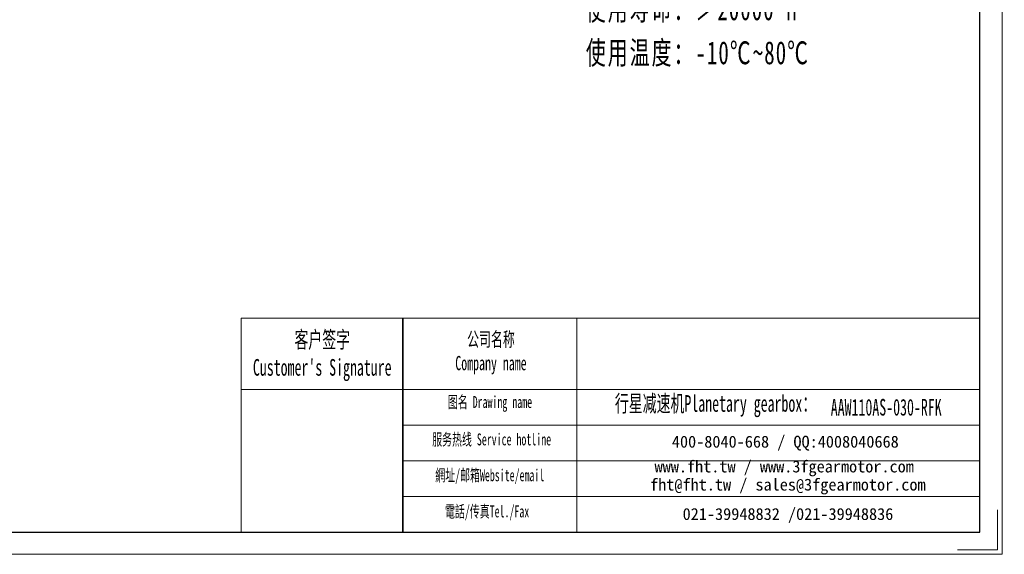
# Model space of a CAD drawing. Header units: millimetres. Extents: x -423 to 339, y -173 to 406.
# Tile 2 of 5: x -61 to 339, y -173 to 44. Entities that reach past the tile are written whole.
import ezdxf

# ---------------------------------------------------------------- set-up
doc = ezdxf.new("R2010")
doc.units = ezdxf.units.MM
doc.layers.get('0').update_dxf_attribs({"lineweight": 35})
for name, color, linetype, lineweight in [('7标注层', 4, 'Continuous', 18), ('SLD-0', 7, 'Continuous', 18), ('图框_外框线', 7, 'Continuous', 18), ('尺寸线层', 3, 'Continuous', 18)]:
    doc.layers.add(name, color=color, linetype=linetype, lineweight=lineweight)
doc.styles.add('SLDTEXTSTYLE4', font='txt', dxfattribs={"width": 0.611111})
doc.styles.add('标准', font='txt', dxfattribs={"width": 0.667})

msp = doc.modelspace()

# ---------------------------------------------------------------- linework, layer by layer
msp.add_line((94.7118, -76.9631), (94.7118, -163.9603))
at = {"layer": '7标注层', "color": 0}
msp.add_line((29.086, -76.9631), (29.086, -163.9454), dxfattribs=at)
at = {"layer": '图框_外框线'}
for p, q in [((29.086, -76.9631), (94.7118, -76.9631)), ((94.7118, -76.9631), (94.7118, -163.9454)), ((94.7118, -76.9631), (329.0148, -76.9631)), ((165.4192, -76.9631), (165.4192, -163.9454)), ((29.086, -105.9892), (94.7118, -105.9892)), ((94.7118, -105.9892), (329.0148, -105.9892)), ((94.7118, -120.5022), (329.0148, -120.5022)), ((94.7118, -135.0152), (329.0148, -135.0152)), ((94.7118, -149.5283), (329.0148, -149.5283))]:
    msp.add_line(p, q, dxfattribs=at)
at = {"layer": '图框_外框线', "color": 3}
msp.add_lwpolyline([(-423.0173, -173.006), (338.0754, -173.006), (338.0754, 365.1952), (-423.0173, 365.1952)], close=True, dxfattribs=at)
at = {"layer": '图框_外框线', "color": 3, "lineweight": 25}
msp.add_lwpolyline([(-377.7141, -163.9454), (329.0148, -163.9454), (329.0148, 356.1346), (-377.7141, 356.1346)], close=True, dxfattribs=at)
at = {"layer": '图框_外框线', "color": 3}
msp.add_lwpolyline([(336.2633, -154.8848), (336.2633, -171.1939), (319.9541, -171.1939)], dxfattribs=at)

# ---------------------------------------------------------------- texts
at = {"layer": 'SLD-0', "color": 1, "attachment_point": 2, "style": 'SLDTEXTSTYLE4'}
for s, insert, char_height, width in [("{\\fSimSun|b1|i0|c134|p2;客户签字\\PCustomer's Signature}", (62.012, -82.333), 6.772751, 84.25372), ('{\\fSimSun|b1|i0|c134|p2;公司名称\\PCompany name}', (130.5139, -82.6925), 5.805215, 75.15941), ('{\\fSimSun|b1|i0|c134|p2;图名 Drawing name}', (130.1171, -108.6644), 4.837679, 61.867553), ('{\\fSimSun|b1|i0|c134|p2;  \\H1.1667x;行星减速机Planetary gearbox\\fSimSun|b0|i0|c134|p2;：}', (219.3028, -108.2913), 5.805215, 91.302334), ('AAW110AS-030-RFK', (291.0237, -109.8326), 6.772751, 49.288559), ('{\\fSimSun|b1|i0|c134|p2;服务热线 Service hotline}', (130.8031, -123.8764), 4.837679, 68.926397), ('{\\fSimSun|b1|i0|c134|p2;網址/邮箱Website/email}', (130.0499, -138.4516), 4.837679, 71.745892), ('{\\fSimSun|b1|i0|c134|p2;電話/传真Tel./Fax}', (128.966, -153.1404), 4.837679, 72.608785)]:
    msp.add_mtext(s, dxfattribs=dict(at, insert=insert, char_height=char_height, width=width))
at = {"layer": 'SLD-0', "color": 1, "char_height": 4.837679, "attachment_point": 2}
for s, insert, width in [('{\\fSimSun|b1|i0|c134|p2;400-8040-668 / QQ:4008040668}', (250.0538, -124.8008), 140.851011), ('{\\fSimSun|b1|i0|c134|p2;www.fht.tw / www.3fgearmotor.com }', (249.6077, -134.877), 141.00957), ('{\\fSimSun|b1|i0|c134|p2;fht@fht.tw / sales@3fgearmotor.com }', (251.082, -142.2435), 141.00957), ('{\\fSimSun|b1|i0|c134|p2;021-39948832 /021-39948836 }', (251.1326, -154.1981), 107.671474)]:
    msp.add_mtext(s, dxfattribs=dict(at, insert=insert, width=width))
at = {"layer": '尺寸线层', "insert": (169.0466, 196.6137), "char_height": 6.53184, "width": 126.175982, "attachment_point": 1, "line_spacing_factor": 1.15057, "style": '标准'}
msp.add_mtext('\\T1.1;{\\H1.42857x;性能参数：\\P减速比：1:30\\P额定输出力矩：250 N.m\\P最大加速力矩：1.5倍额定扭矩\\P额定输入转速：3000 rpm\\P容许径向力：5500 N\\P容许轴向力：5500 N\\P回程间隙：≤12 arcmin\\P使用寿命：＞20000 h\\P使用温度：-10℃~80℃\\P}', dxfattribs=at)

doc.saveas('drawing.dxf')
